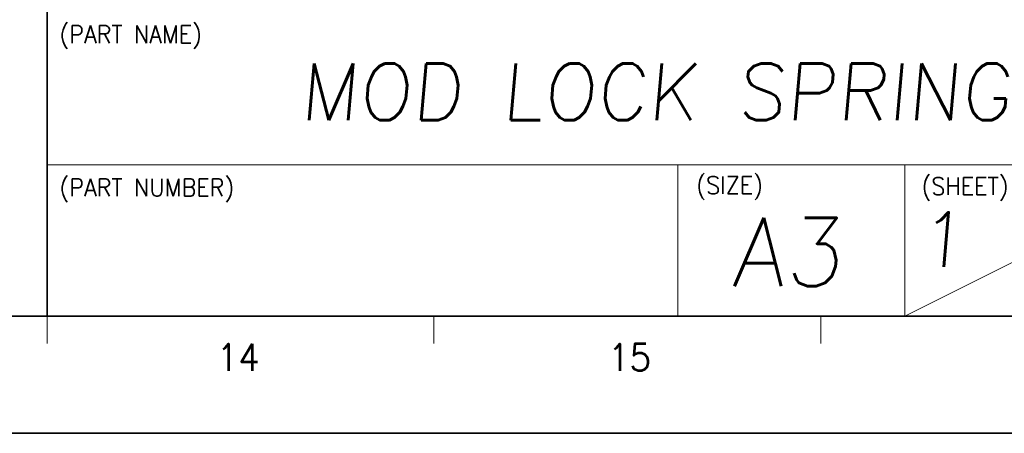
# Model space of a CAD drawing. Header units: millimetres. Extents: x 4497 to 11741, y 5958 to 12619.
# Tile 68 of 256: x 5385 to 5449, y 6957 to 6984. Entities that reach past the tile are written whole.
import ezdxf
from ezdxf.enums import TextEntityAlignment as Align

# ---------------------------------------------------------------- set-up
doc = ezdxf.new("R2010")
doc.units = ezdxf.units.MM
doc.header["$LTSCALE"] = 0.8
doc.layers.get('0').update_dxf_attribs({"linetype": 'CONTINUOUS', "lineweight": 0})
doc.layers.add('2', color=3, linetype='CONTINUOUS', lineweight=0)
doc.styles.get("Standard").update_dxf_attribs({"font": 'romans.shx', "width": 0.8, "oblique": 5, "bigfont": 'whgtxt.shx'})

msp = doc.modelspace()

# ---------------------------------------------------------------- linework, layer by layer
at = {"color": 7, "linetype": 'Continuous', "lineweight": 35}
for p, q in [((5387.119, 6964.708), (5387.119, 7027.591)), ((5060.129, 6964.708), (5462.578, 6964.708))]:
    msp.add_line(p, q, dxfattribs=at)
at = {"color": 7, "linetype": 'Continuous'}
for p, q in [((5387.119, 6974.55), (5462.578, 6974.55)), ((5428.129, 6964.708), (5428.129, 6974.55)), ((5442.893, 6964.708), (5442.893, 6974.55)), ((5442.893, 6964.708), (5462.578, 6974.55)), ((5387.119, 6962.949), (5387.119, 6964.708)), ((5387.119, 6964.708), (5462.578, 6964.708)), ((5387.119, 6964.708), (5462.578, 6964.708)), ((5404.321, 6964.708), (5462.578, 6964.708)), ((5412.272, 6962.949), (5412.272, 6964.708)), ((5437.425, 6962.949), (5437.425, 6964.708))]:
    msp.add_line(p, q, dxfattribs=at)
at = {"color": 7, "linetype": 'Continuous', "lineweight": 35}
msp.add_lwpolyline([(5050.474, 7254.1), (5050.474, 6957.1), (5470.474, 6957.1), (5470.474, 7254.1)], close=True, dxfattribs=at)

# ---------------------------------------------------------------- texts
at = {"color": 7, "linetype": 'Continuous', "width": 0.933333}
for s, height, p in [('(PART NAME)', 1.14083, (5387.922, 6983.608)), ('(PART NUMBER)', 1.14083, (5387.922, 6973.652)), ('(SIZE)', 1.1408, (5429.335, 6973.8)), ('(SHEET)', 1.1408, (5443.982, 6973.739))]:
    msp.add_text(s, height=height, dxfattribs=at).set_placement(p, align=Align.TOP_LEFT)
at = {"linetype": 'Continuous', "oblique": 5}
for s, height, p in [('A3', 4.4313, (5431.625, 6966.676)), ('1', 3.545, (5443.761, 6967.921))]:
    msp.add_text(s, height=height, dxfattribs=at).set_placement(p)
at = {"color": 7, "linetype": 'Continuous', "width": 0.933333}
for s, p in [('14', (5399.541, 6962.035)), ('15', (5424.989, 6962.035))]:
    msp.add_text(s, height=1.759, dxfattribs=at).set_placement(p, align=Align.MIDDLE_CENTER)
at = {"layer": '2', "oblique": 5}
msp.add_text('MOD LOCK SPRING', height=3.6864, dxfattribs=at).set_placement((5403.534, 6977.459))

doc.saveas('drawing.dxf')
